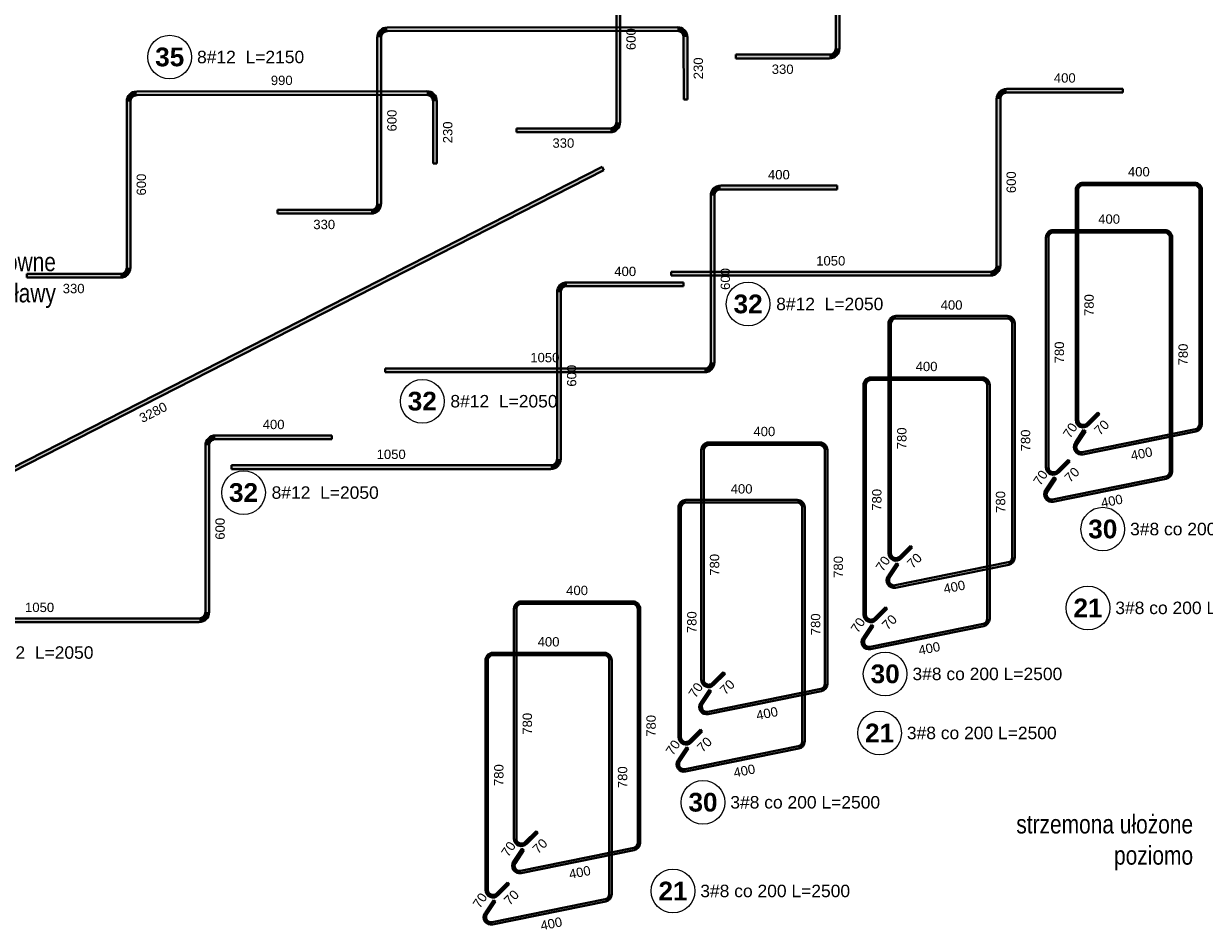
# Model space of a CAD drawing. Extents: x 40861 to 114399, y -71497 to -5875.
# Tile 27 of 45: x 91667 to 95451, y -32072 to -29172. Entities that reach past the tile are written whole.
import ezdxf

# ---------------------------------------------------------------- set-up
doc = ezdxf.new("R2010")
doc.units = 0
doc.header["$LTSCALE"] = 10
doc.header["$MEASUREMENT"] = 0
doc.layers.add('P-Opis fundamenty', color=193, linetype='Continuous', lineweight=9)
doc.layers.add('RCAD_pręt wyrzucony', color=130, linetype='Continuous')
doc.styles.add('_Fd Opis', font='arial.ttf', dxfattribs={"width": 0.8})
doc.styles.add('style1', font='arial.ttf')
doc.styles.add('style3', font='arialbd.ttf')

msp = doc.modelspace()

# ---------------------------------------------------------------- hatches: boundary and pattern name
at = {"layer": 'RCAD_pręt wyrzucony', "lineweight": 40}
for points in [[(94269.49538, -28719.23507), (94281.49538, -28719.23507), (94281.49538, -29251.71367), (94269.49538, -29251.71367)], [(93566.74802, -28955.8729), (93578.74802, -28955.8729), (93578.74802, -29488.35149), (93566.74802, -29488.35149)], [(93762.18965, -29183.78702), (93762.202, -29195.78701), (92832.46421, -29196.74447), (92832.45186, -29184.74448)], [(92800.48481, -29216.74446), (92812.48481, -29216.74446), (92812.48481, -29749.22306), (92800.48481, -29749.22306)], [(93794.42855, -29415.75394), (93782.42855, -29415.7663), (93782.22259, -29215.7664), (93794.22258, -29215.75404)], [(94249.49538, -29271.71367), (94249.49538, -29283.71367), (93949.49538, -29283.71367), (93949.49538, -29271.71367)], [(92959.27599, -29388.97556), (92959.28835, -29400.97555), (92029.55056, -29401.93301), (92029.5382, -29389.93302)], [(94816.98752, -29393.61029), (94816.98752, -29381.61029), (95189.81919, -29381.61029), (95189.81919, -29393.61029)], [(91997.57116, -29421.933), (92009.57116, -29421.933), (92009.57116, -29954.4116), (91997.57116, -29954.4116)], [(92991.5149, -29620.94248), (92979.5149, -29620.95484), (92979.30894, -29420.95494), (92991.30893, -29420.94258)], [(94796.98752, -29947.68557), (94784.98752, -29947.68557), (94784.98752, -29413.61029), (94796.98752, -29413.61029)], [(93546.74802, -29508.35149), (93546.74802, -29520.35149), (93246.74802, -29520.35149), (93246.74802, -29508.35149)], [(93521.10661, -29631.73504), (93526.55778, -29642.42545), (90606.4109, -31131.44464), (90600.95973, -31120.75424)], [(93900.87912, -29703.61029), (93900.87912, -29691.61029), (94273.71079, -29691.61029), (94273.71079, -29703.61029)], [(95062.43617, -29690.25926), (95062.43617, -29682.25926), (95418.97948, -29682.25926), (95418.97948, -29690.25926)], [(93880.87912, -30257.68557), (93868.87912, -30257.68557), (93868.87912, -29723.61029), (93880.87912, -29723.61029)], [(95046.43617, -30442.43481), (95038.43617, -30442.43481), (95038.43617, -29706.25926), (95046.43617, -29706.25926)], [(95434.97948, -29706.25926), (95442.97948, -29706.25926), (95442.97948, -30455.93027), (95434.97948, -30455.93027)], [(92780.48481, -29769.22306), (92780.48481, -29781.22306), (92480.48481, -29781.22306), (92480.48481, -29769.22306)], [(94967.21825, -29841.85275), (94967.21825, -29833.85275), (95323.76156, -29833.85275), (95323.76156, -29841.85275)], [(94951.21825, -30594.02829), (94943.21825, -30594.02829), (94943.21825, -29857.85275), (94951.21825, -29857.85275)], [(95339.76156, -29857.85275), (95347.76156, -29857.85275), (95347.76156, -30607.52376), (95339.76156, -30607.52376)], [(91977.57116, -29974.4116), (91977.57116, -29986.4116), (91677.57116, -29986.4116), (91677.57116, -29974.4116)], [(93408.49646, -30013.61029), (93408.49646, -30001.61029), (93781.32813, -30001.61029), (93781.32813, -30013.61029)], [(93742.07947, -29979.68557), (93742.07947, -29967.68557), (94764.98752, -29967.68557), (94764.98752, -29979.68557)], [(93388.49646, -30567.68557), (93376.49646, -30567.68557), (93376.49646, -30033.61029), (93388.49646, -30033.61029)], [(94462.43617, -30117.21078), (94462.43617, -30109.21078), (94818.97948, -30109.21078), (94818.97948, -30117.21078)], [(94446.43617, -30869.38633), (94438.43617, -30869.38633), (94438.43617, -30133.21078), (94446.43617, -30133.21078)], [(94834.97948, -30133.21078), (94842.97948, -30133.21078), (94842.97948, -30882.88179), (94834.97948, -30882.88179)], [(92825.97107, -30289.68557), (92825.97107, -30277.68557), (93848.87912, -30277.68557), (93848.87912, -30289.68557)], [(94366.27454, -31066.3913), (94358.27454, -31066.3913), (94358.27454, -30330.21575), (94366.27454, -30330.21575)], [(94382.27454, -30314.21575), (94382.27454, -30306.21575), (94738.81785, -30306.21575), (94738.81785, -30314.21575)], [(94754.81785, -30330.21575), (94762.81785, -30330.21575), (94762.81785, -31079.88677), (94754.81785, -31079.88677)], [(95109.10522, -30418.39318), (95114.76208, -30424.05003), (95079.40674, -30459.40537), (95073.74988, -30453.74851)], [(92281.89908, -30504.04403), (92281.89908, -30492.04403), (92654.73075, -30492.04403), (92654.73075, -30504.04403)], [(95042.98097, -30520.60513), (95036.31303, -30516.18488), (95063.9396, -30474.51027), (95070.60754, -30478.93052)], [(95422.15819, -30471.61134), (95423.74755, -30479.45187), (95061.08491, -30552.96723), (95059.49555, -30545.1267)], [(92261.89908, -31058.11931), (92249.89908, -31058.11931), (92249.89908, -30524.04403), (92261.89908, -30524.04403)], [(93862.43617, -30522.50473), (93862.43617, -30514.50473), (94218.97948, -30514.50473), (94218.97948, -30522.50473)], [(93846.43617, -31274.68028), (93838.43617, -31274.68028), (93838.43617, -30538.50473), (93846.43617, -30538.50473)], [(94234.97948, -30538.50473), (94242.97948, -30538.50473), (94242.97948, -31288.17575), (94234.97948, -31288.17575)], [(95013.8873, -30569.98666), (95019.54416, -30575.64352), (94984.18882, -30610.99886), (94978.53196, -30605.342)], [(92333.58841, -30599.68557), (92333.58841, -30587.68557), (93356.49646, -30587.68557), (93356.49646, -30599.68557)], [(94947.76305, -30672.19862), (94941.09511, -30667.77837), (94968.72168, -30626.10376), (94975.38962, -30630.52401)], [(95326.94027, -30623.20483), (95328.52962, -30631.04536), (94965.86699, -30704.56072), (94964.27763, -30696.72018)], [(93789.60206, -30706.38838), (93789.60206, -30698.38838), (94146.14537, -30698.38838), (94146.14537, -30706.38838)], [(93773.60206, -31458.56393), (93765.60206, -31458.56393), (93765.60206, -30722.38838), (93773.60206, -30722.38838)], [(94162.14537, -30722.38838), (94170.14537, -30722.38838), (94170.14537, -31472.05939), (94162.14537, -31472.05939)], [(94509.10522, -30845.3447), (94514.76208, -30851.00155), (94479.40674, -30886.35689), (94473.74988, -30880.70004)], [(94442.98097, -30947.55665), (94436.31303, -30943.1364), (94463.9396, -30901.46179), (94470.60754, -30905.88204)], [(94822.15819, -30898.56286), (94823.74755, -30906.40339), (94461.08491, -30979.91875), (94459.49555, -30972.07822)], [(93262.43617, -31031.77395), (93262.43617, -31023.77395), (93618.97948, -31023.77395), (93618.97948, -31031.77395)], [(93246.43617, -31783.9495), (93238.43617, -31783.9495), (93238.43617, -31047.77395), (93246.43617, -31047.77395)], [(93634.97948, -31047.77395), (93642.97948, -31047.77395), (93642.97948, -31797.44496), (93634.97948, -31797.44496)], [(94428.94359, -31042.34967), (94434.60044, -31048.00652), (94399.24511, -31083.36186), (94393.58825, -31077.70501)], [(91206.99103, -31090.11931), (91206.99103, -31078.11931), (92229.89908, -31078.11931), (92229.89908, -31090.11931)], [(94362.81934, -31144.56162), (94356.1514, -31140.14137), (94383.77797, -31098.46676), (94390.4459, -31102.88701)], [(94741.99656, -31095.56783), (94743.58591, -31103.40836), (94380.92328, -31176.92372), (94379.33392, -31169.08319)], [(93155.08757, -31948.56995), (93147.08757, -31948.56995), (93147.08757, -31212.3944), (93155.08757, -31212.3944)], [(93171.08757, -31196.3944), (93171.08757, -31188.3944), (93527.63088, -31188.3944), (93527.63088, -31196.3944)], [(93543.63088, -31212.3944), (93551.63088, -31212.3944), (93551.63088, -31962.06542), (93543.63088, -31962.06542)], [(93909.10522, -31250.63865), (93914.76208, -31256.2955), (93879.40674, -31291.65084), (93873.74988, -31285.99399)], [(93842.98097, -31352.8506), (93836.31303, -31348.43035), (93863.9396, -31306.75575), (93870.60754, -31311.176)], [(94222.15819, -31303.85681), (94223.74755, -31311.69735), (93861.08491, -31385.2127), (93859.49555, -31377.37217)], [(93836.27111, -31434.5223), (93841.92796, -31440.17915), (93806.57262, -31475.53449), (93800.91577, -31469.87763)], [(93770.14686, -31536.73425), (93763.47892, -31532.314), (93791.10548, -31490.63939), (93797.77342, -31495.05964)], [(94149.32408, -31487.74046), (94150.91343, -31495.58099), (93788.25079, -31569.09635), (93786.66144, -31561.25581)], [(93309.10522, -31759.90787), (93314.76208, -31765.56472), (93279.40674, -31800.92006), (93273.74988, -31795.2632)], [(93242.98097, -31862.11982), (93236.31303, -31857.69957), (93263.9396, -31816.02496), (93270.60754, -31820.44521)], [(93622.15819, -31813.12603), (93623.74755, -31820.96656), (93261.08491, -31894.48192), (93259.49555, -31886.64139)], [(93217.75662, -31924.52832), (93223.41347, -31930.18517), (93188.05813, -31965.54051), (93182.40128, -31959.88366)], [(93151.63237, -32026.74027), (93144.96443, -32022.32002), (93172.59099, -31980.64541), (93179.25893, -31985.06566)], [(93530.80958, -31977.74648), (93532.39894, -31985.58701), (93169.7363, -32059.10237), (93168.14695, -32051.26184)]]:
    msp.add_hatch(color=4, dxfattribs=at).paths.add_polyline_path(points, flags=0)
h = msp.add_hatch(color=4, dxfattribs=at)
edge = h.paths.add_edge_path(flags=0)
edge.add_line((92832.45186, -29184.74448), (92832.46421, -29196.74447))
edge.add_arc((92832.48481, -29216.74446), 20, -269.94099559, -180)
edge.add_line((92812.48481, -29216.74446), (92800.48481, -29216.74446))
edge.add_arc((92832.48481, -29216.74446), 32, 90.05900441, 180, ccw=False)
h = msp.add_hatch(color=4, dxfattribs=at)
edge = h.paths.add_edge_path(flags=0)
edge.add_line((93794.22258, -29215.75404), (93782.22259, -29215.7664))
edge.add_arc((93762.2226, -29215.787), 20, 0.05900441, 90.05900441)
edge.add_line((93762.202, -29195.78701), (93762.18965, -29183.78702))
edge.add_arc((93762.2226, -29215.787), 32, 360.05900441, 450.05900441, ccw=False)
h = msp.add_hatch(color=4, dxfattribs=at)
edge = h.paths.add_edge_path(flags=0)
edge.add_line((94249.49538, -29283.71367), (94249.49538, -29271.71367))
edge.add_arc((94249.49538, -29251.71367), 20, -90, 0)
edge.add_line((94269.49538, -29251.71367), (94281.49538, -29251.71367))
edge.add_arc((94249.49538, -29251.71367), 32, 270, 360, ccw=False)
h = msp.add_hatch(color=4, dxfattribs=at)
edge = h.paths.add_edge_path(flags=0)
edge.add_line((92029.5382, -29389.93302), (92029.55056, -29401.93301))
edge.add_arc((92029.57116, -29421.933), 20, -269.94099559, -180)
edge.add_line((92009.57116, -29421.933), (91997.57116, -29421.933))
edge.add_arc((92029.57116, -29421.933), 32, 90.05900441, 180, ccw=False)
h = msp.add_hatch(color=4, dxfattribs=at)
edge = h.paths.add_edge_path(flags=0)
edge.add_line((92991.30893, -29420.94258), (92979.30894, -29420.95494))
edge.add_arc((92959.30895, -29420.97554), 20, 0.05900441, 90.05900441)
edge.add_line((92959.28835, -29400.97555), (92959.27599, -29388.97556))
edge.add_arc((92959.30895, -29420.97554), 32, 360.05900441, 450.05900441, ccw=False)
h = msp.add_hatch(color=4, dxfattribs=at)
edge = h.paths.add_edge_path(flags=0)
edge.add_line((94816.98752, -29381.61029), (94816.98752, -29393.61029))
edge.add_arc((94816.98752, -29413.61029), 20, 89.99999995, 180)
edge.add_line((94796.98752, -29413.61029), (94784.98752, -29413.61029))
edge.add_arc((94816.98752, -29413.61029), 32, 449.99999995, 540, ccw=False)
h = msp.add_hatch(color=4, dxfattribs=at)
edge = h.paths.add_edge_path(flags=0)
edge.add_line((93546.74802, -29520.35149), (93546.74802, -29508.35149))
edge.add_arc((93546.74802, -29488.35149), 20, -90, 0)
edge.add_line((93566.74802, -29488.35149), (93578.74802, -29488.35149))
edge.add_arc((93546.74802, -29488.35149), 32, 270, 360, ccw=False)
h = msp.add_hatch(color=4, dxfattribs=at)
edge = h.paths.add_edge_path(flags=0)
edge.add_line((93900.87912, -29691.61029), (93900.87912, -29703.61029))
edge.add_arc((93900.87912, -29723.61029), 20, 89.99999995, 180)
edge.add_line((93880.87912, -29723.61029), (93868.87912, -29723.61029))
edge.add_arc((93900.87912, -29723.61029), 32, 449.99999995, 540, ccw=False)
h = msp.add_hatch(color=4, dxfattribs=at)
edge = h.paths.add_edge_path(flags=0)
edge.add_line((95062.43617, -29682.25926), (95062.43617, -29690.25926))
edge.add_arc((95062.43617, -29706.25926), 16, 90, 180)
edge.add_line((95046.43617, -29706.25926), (95038.43617, -29706.25926))
edge.add_arc((95062.43617, -29706.25926), 24, 450, 540, ccw=False)
h = msp.add_hatch(color=4, dxfattribs=at)
edge = h.paths.add_edge_path(flags=0)
edge.add_line((95442.97948, -29706.25926), (95434.97948, -29706.25926))
edge.add_arc((95418.97948, -29706.25926), 16, 0, 90)
edge.add_line((95418.97948, -29690.25926), (95418.97948, -29682.25926))
edge.add_arc((95418.97948, -29706.25926), 24, 360, 450, ccw=False)
h = msp.add_hatch(color=4, dxfattribs=at)
edge = h.paths.add_edge_path(flags=0)
edge.add_line((92780.48481, -29781.22306), (92780.48481, -29769.22306))
edge.add_arc((92780.48481, -29749.22306), 20, -90, 0)
edge.add_line((92800.48481, -29749.22306), (92812.48481, -29749.22306))
edge.add_arc((92780.48481, -29749.22306), 32, 270, 360, ccw=False)
h = msp.add_hatch(color=4, dxfattribs=at)
edge = h.paths.add_edge_path(flags=0)
edge.add_line((94967.21825, -29833.85275), (94967.21825, -29841.85275))
edge.add_arc((94967.21825, -29857.85275), 16, 90, 180)
edge.add_line((94951.21825, -29857.85275), (94943.21825, -29857.85275))
edge.add_arc((94967.21825, -29857.85275), 24, 450, 540, ccw=False)
h = msp.add_hatch(color=4, dxfattribs=at)
edge = h.paths.add_edge_path(flags=0)
edge.add_line((95347.76156, -29857.85275), (95339.76156, -29857.85275))
edge.add_arc((95323.76156, -29857.85275), 16, 0, 90)
edge.add_line((95323.76156, -29841.85275), (95323.76156, -29833.85275))
edge.add_arc((95323.76156, -29857.85275), 24, 360, 450, ccw=False)
h = msp.add_hatch(color=4, dxfattribs=at)
edge = h.paths.add_edge_path(flags=0)
edge.add_line((91977.57116, -29986.4116), (91977.57116, -29974.4116))
edge.add_arc((91977.57116, -29954.4116), 20, -90, 0)
edge.add_line((91997.57116, -29954.4116), (92009.57116, -29954.4116))
edge.add_arc((91977.57116, -29954.4116), 32, 270, 360, ccw=False)
h = msp.add_hatch(color=4, dxfattribs=at)
edge = h.paths.add_edge_path(flags=0)
edge.add_line((94764.98752, -29979.68557), (94764.98752, -29967.68557))
edge.add_arc((94764.98752, -29947.68557), 20, -90, 0)
edge.add_line((94784.98752, -29947.68557), (94796.98752, -29947.68557))
edge.add_arc((94764.98752, -29947.68557), 32, 270, 360, ccw=False)
h = msp.add_hatch(color=4, dxfattribs=at)
edge = h.paths.add_edge_path(flags=0)
edge.add_line((93408.49646, -30001.61029), (93408.49646, -30013.61029))
edge.add_arc((93408.49646, -30033.61029), 20, 89.99999995, 180)
edge.add_line((93388.49646, -30033.61029), (93376.49646, -30033.61029))
edge.add_arc((93408.49646, -30033.61029), 32, 449.99999995, 540, ccw=False)
h = msp.add_hatch(color=4, dxfattribs=at)
edge = h.paths.add_edge_path(flags=0)
edge.add_line((94462.43617, -30109.21078), (94462.43617, -30117.21078))
edge.add_arc((94462.43617, -30133.21078), 16, 90, 180)
edge.add_line((94446.43617, -30133.21078), (94438.43617, -30133.21078))
edge.add_arc((94462.43617, -30133.21078), 24, 450, 540, ccw=False)
h = msp.add_hatch(color=4, dxfattribs=at)
edge = h.paths.add_edge_path(flags=0)
edge.add_line((94842.97948, -30133.21078), (94834.97948, -30133.21078))
edge.add_arc((94818.97948, -30133.21078), 16, 0, 90)
edge.add_line((94818.97948, -30117.21078), (94818.97948, -30109.21078))
edge.add_arc((94818.97948, -30133.21078), 24, 360, 450, ccw=False)
h = msp.add_hatch(color=4, dxfattribs=at)
edge = h.paths.add_edge_path(flags=0)
edge.add_line((93848.87912, -30289.68557), (93848.87912, -30277.68557))
edge.add_arc((93848.87912, -30257.68557), 20, -90, 0)
edge.add_line((93868.87912, -30257.68557), (93880.87912, -30257.68557))
edge.add_arc((93848.87912, -30257.68557), 32, 270, 360, ccw=False)
h = msp.add_hatch(color=4, dxfattribs=at)
edge = h.paths.add_edge_path(flags=0)
edge.add_line((94382.27454, -30306.21575), (94382.27454, -30314.21575))
edge.add_arc((94382.27454, -30330.21575), 16, 90, 180)
edge.add_line((94366.27454, -30330.21575), (94358.27454, -30330.21575))
edge.add_arc((94382.27454, -30330.21575), 24, 450, 540, ccw=False)
h = msp.add_hatch(color=4, dxfattribs=at)
edge = h.paths.add_edge_path(flags=0)
edge.add_line((94762.81785, -30330.21575), (94754.81785, -30330.21575))
edge.add_arc((94738.81785, -30330.21575), 16, 0, 90)
edge.add_line((94738.81785, -30314.21575), (94738.81785, -30306.21575))
edge.add_arc((94738.81785, -30330.21575), 24, 360, 450, ccw=False)
h = msp.add_hatch(color=4, dxfattribs=at)
edge = h.paths.add_edge_path(flags=0)
edge.add_line((95038.43617, -30442.43481), (95046.43617, -30442.43481))
edge.add_arc((95062.43617, -30442.43481), 16, -180, -45)
edge.add_line((95073.74988, -30453.74851), (95079.40674, -30459.40537))
edge.add_arc((95062.43617, -30442.43481), 24, 180, 315, ccw=False)
h = msp.add_hatch(color=4, dxfattribs=at)
edge = h.paths.add_edge_path(flags=0)
edge.add_line((95423.74755, -30479.45187), (95422.15819, -30471.61134))
edge.add_arc((95418.97948, -30455.93027), 16, -78.5408441, 0)
edge.add_line((95434.97948, -30455.93027), (95442.97948, -30455.93027))
edge.add_arc((95418.97948, -30455.93027), 24, 281.4591559, 360, ccw=False)
h = msp.add_hatch(color=4, dxfattribs=at)
edge = h.paths.add_edge_path(flags=0)
edge.add_line((92281.89908, -30492.04403), (92281.89908, -30504.04403))
edge.add_arc((92281.89908, -30524.04403), 20, 89.99999995, 180)
edge.add_line((92261.89908, -30524.04403), (92249.89908, -30524.04403))
edge.add_arc((92281.89908, -30524.04403), 32, 449.99999995, 540, ccw=False)
h = msp.add_hatch(color=4, dxfattribs=at)
edge = h.paths.add_edge_path(flags=0)
edge.add_line((93862.43617, -30514.50473), (93862.43617, -30522.50473))
edge.add_arc((93862.43617, -30538.50473), 16, 90, 180)
edge.add_line((93846.43617, -30538.50473), (93838.43617, -30538.50473))
edge.add_arc((93862.43617, -30538.50473), 24, 450, 540, ccw=False)
h = msp.add_hatch(color=4, dxfattribs=at)
edge = h.paths.add_edge_path(flags=0)
edge.add_line((94242.97948, -30538.50473), (94234.97948, -30538.50473))
edge.add_arc((94218.97948, -30538.50473), 16, 0, 90)
edge.add_line((94218.97948, -30522.50473), (94218.97948, -30514.50473))
edge.add_arc((94218.97948, -30538.50473), 24, 360, 450, ccw=False)
h = msp.add_hatch(color=4, dxfattribs=at)
edge = h.paths.add_edge_path(flags=0)
edge.add_line((95036.31303, -30516.18488), (95042.98097, -30520.60513))
edge.add_arc((95056.31685, -30529.44563), 16, -213.5408441, -78.5408441)
edge.add_line((95059.49555, -30545.1267), (95061.08491, -30552.96723))
edge.add_arc((95056.31685, -30529.44563), 24, 146.4591559, 281.4591559, ccw=False)
h = msp.add_hatch(color=4, dxfattribs=at)
edge = h.paths.add_edge_path(flags=0)
edge.add_line((93356.49646, -30599.68557), (93356.49646, -30587.68557))
edge.add_arc((93356.49646, -30567.68557), 20, -90, 0)
edge.add_line((93376.49646, -30567.68557), (93388.49646, -30567.68557))
edge.add_arc((93356.49646, -30567.68557), 32, 270, 360, ccw=False)
h = msp.add_hatch(color=4, dxfattribs=at)
edge = h.paths.add_edge_path(flags=0)
edge.add_line((94943.21825, -30594.02829), (94951.21825, -30594.02829))
edge.add_arc((94967.21825, -30594.02829), 16, -180, -45)
edge.add_line((94978.53196, -30605.342), (94984.18882, -30610.99886))
edge.add_arc((94967.21825, -30594.02829), 24, 180, 315, ccw=False)
h = msp.add_hatch(color=4, dxfattribs=at)
edge = h.paths.add_edge_path(flags=0)
edge.add_line((95328.52962, -30631.04536), (95326.94027, -30623.20483))
edge.add_arc((95323.76156, -30607.52376), 16, -78.5408441, 0)
edge.add_line((95339.76156, -30607.52376), (95347.76156, -30607.52376))
edge.add_arc((95323.76156, -30607.52376), 24, 281.4591559, 360, ccw=False)
h = msp.add_hatch(color=4, dxfattribs=at)
edge = h.paths.add_edge_path(flags=0)
edge.add_line((94941.09511, -30667.77837), (94947.76305, -30672.19862))
edge.add_arc((94961.09893, -30681.03912), 16, -213.5408441, -78.5408441)
edge.add_line((94964.27763, -30696.72018), (94965.86699, -30704.56072))
edge.add_arc((94961.09893, -30681.03912), 24, 146.4591559, 281.4591559, ccw=False)
h = msp.add_hatch(color=4, dxfattribs=at)
edge = h.paths.add_edge_path(flags=0)
edge.add_line((93789.60206, -30698.38838), (93789.60206, -30706.38838))
edge.add_arc((93789.60206, -30722.38838), 16, 90, 180)
edge.add_line((93773.60206, -30722.38838), (93765.60206, -30722.38838))
edge.add_arc((93789.60206, -30722.38838), 24, 450, 540, ccw=False)
h = msp.add_hatch(color=4, dxfattribs=at)
edge = h.paths.add_edge_path(flags=0)
edge.add_line((94170.14537, -30722.38838), (94162.14537, -30722.38838))
edge.add_arc((94146.14537, -30722.38838), 16, 0, 90)
edge.add_line((94146.14537, -30706.38838), (94146.14537, -30698.38838))
edge.add_arc((94146.14537, -30722.38838), 24, 360, 450, ccw=False)
h = msp.add_hatch(color=4, dxfattribs=at)
edge = h.paths.add_edge_path(flags=0)
edge.add_line((94438.43617, -30869.38633), (94446.43617, -30869.38633))
edge.add_arc((94462.43617, -30869.38633), 16, -180, -45)
edge.add_line((94473.74988, -30880.70004), (94479.40674, -30886.35689))
edge.add_arc((94462.43617, -30869.38633), 24, 180, 315, ccw=False)
h = msp.add_hatch(color=4, dxfattribs=at)
edge = h.paths.add_edge_path(flags=0)
edge.add_line((94823.74755, -30906.40339), (94822.15819, -30898.56286))
edge.add_arc((94818.97948, -30882.88179), 16, -78.5408441, 0)
edge.add_line((94834.97948, -30882.88179), (94842.97948, -30882.88179))
edge.add_arc((94818.97948, -30882.88179), 24, 281.4591559, 360, ccw=False)
h = msp.add_hatch(color=4, dxfattribs=at)
edge = h.paths.add_edge_path(flags=0)
edge.add_line((94436.31303, -30943.1364), (94442.98097, -30947.55665))
edge.add_arc((94456.31685, -30956.39715), 16, -213.5408441, -78.5408441)
edge.add_line((94459.49555, -30972.07822), (94461.08491, -30979.91875))
edge.add_arc((94456.31685, -30956.39715), 24, 146.4591559, 281.4591559, ccw=False)
h = msp.add_hatch(color=4, dxfattribs=at)
edge = h.paths.add_edge_path(flags=0)
edge.add_line((93262.43617, -31023.77395), (93262.43617, -31031.77395))
edge.add_arc((93262.43617, -31047.77395), 16, 90, 180)
edge.add_line((93246.43617, -31047.77395), (93238.43617, -31047.77395))
edge.add_arc((93262.43617, -31047.77395), 24, 450, 540, ccw=False)
h = msp.add_hatch(color=4, dxfattribs=at)
edge = h.paths.add_edge_path(flags=0)
edge.add_line((93642.97948, -31047.77395), (93634.97948, -31047.77395))
edge.add_arc((93618.97948, -31047.77395), 16, 0, 90)
edge.add_line((93618.97948, -31031.77395), (93618.97948, -31023.77395))
edge.add_arc((93618.97948, -31047.77395), 24, 360, 450, ccw=False)
h = msp.add_hatch(color=4, dxfattribs=at)
edge = h.paths.add_edge_path(flags=0)
edge.add_line((92229.89908, -31090.11931), (92229.89908, -31078.11931))
edge.add_arc((92229.89908, -31058.11931), 20, -90, 0)
edge.add_line((92249.89908, -31058.11931), (92261.89908, -31058.11931))
edge.add_arc((92229.89908, -31058.11931), 32, 270, 360, ccw=False)
h = msp.add_hatch(color=4, dxfattribs=at)
edge = h.paths.add_edge_path(flags=0)
edge.add_line((94358.27454, -31066.3913), (94366.27454, -31066.3913))
edge.add_arc((94382.27454, -31066.3913), 16, -180, -45)
edge.add_line((94393.58825, -31077.70501), (94399.24511, -31083.36186))
edge.add_arc((94382.27454, -31066.3913), 24, 180, 315, ccw=False)
h = msp.add_hatch(color=4, dxfattribs=at)
edge = h.paths.add_edge_path(flags=0)
edge.add_line((94743.58591, -31103.40836), (94741.99656, -31095.56783))
edge.add_arc((94738.81785, -31079.88677), 16, -78.5408441, 0)
edge.add_line((94754.81785, -31079.88677), (94762.81785, -31079.88677))
edge.add_arc((94738.81785, -31079.88677), 24, 281.4591559, 360, ccw=False)
h = msp.add_hatch(color=4, dxfattribs=at)
edge = h.paths.add_edge_path(flags=0)
edge.add_line((94356.1514, -31140.14137), (94362.81934, -31144.56162))
edge.add_arc((94376.15521, -31153.40212), 16, -213.5408441, -78.5408441)
edge.add_line((94379.33392, -31169.08319), (94380.92328, -31176.92372))
edge.add_arc((94376.15521, -31153.40212), 24, 146.4591559, 281.4591559, ccw=False)
h = msp.add_hatch(color=4, dxfattribs=at)
edge = h.paths.add_edge_path(flags=0)
edge.add_line((93171.08757, -31188.3944), (93171.08757, -31196.3944))
edge.add_arc((93171.08757, -31212.3944), 16, 90, 180)
edge.add_line((93155.08757, -31212.3944), (93147.08757, -31212.3944))
edge.add_arc((93171.08757, -31212.3944), 24, 450, 540, ccw=False)
h = msp.add_hatch(color=4, dxfattribs=at)
edge = h.paths.add_edge_path(flags=0)
edge.add_line((93551.63088, -31212.3944), (93543.63088, -31212.3944))
edge.add_arc((93527.63088, -31212.3944), 16, 0, 90)
edge.add_line((93527.63088, -31196.3944), (93527.63088, -31188.3944))
edge.add_arc((93527.63088, -31212.3944), 24, 360, 450, ccw=False)
h = msp.add_hatch(color=4, dxfattribs=at)
edge = h.paths.add_edge_path(flags=0)
edge.add_line((93838.43617, -31274.68028), (93846.43617, -31274.68028))
edge.add_arc((93862.43617, -31274.68028), 16, -180, -45)
edge.add_line((93873.74988, -31285.99399), (93879.40674, -31291.65084))
edge.add_arc((93862.43617, -31274.68028), 24, 180, 315, ccw=False)
h = msp.add_hatch(color=4, dxfattribs=at)
edge = h.paths.add_edge_path(flags=0)
edge.add_line((94223.74755, -31311.69735), (94222.15819, -31303.85681))
edge.add_arc((94218.97948, -31288.17575), 16, -78.5408441, 0)
edge.add_line((94234.97948, -31288.17575), (94242.97948, -31288.17575))
edge.add_arc((94218.97948, -31288.17575), 24, 281.4591559, 360, ccw=False)
h = msp.add_hatch(color=4, dxfattribs=at)
edge = h.paths.add_edge_path(flags=0)
edge.add_line((93836.31303, -31348.43035), (93842.98097, -31352.8506))
edge.add_arc((93856.31685, -31361.6911), 16, -213.5408441, -78.5408441)
edge.add_line((93859.49555, -31377.37217), (93861.08491, -31385.2127))
edge.add_arc((93856.31685, -31361.6911), 24, 146.4591559, 281.4591559, ccw=False)
h = msp.add_hatch(color=4, dxfattribs=at)
edge = h.paths.add_edge_path(flags=0)
edge.add_line((93765.60206, -31458.56393), (93773.60206, -31458.56393))
edge.add_arc((93789.60206, -31458.56393), 16, -180, -45)
edge.add_line((93800.91577, -31469.87763), (93806.57262, -31475.53449))
edge.add_arc((93789.60206, -31458.56393), 24, 180, 315, ccw=False)
h = msp.add_hatch(color=4, dxfattribs=at)
edge = h.paths.add_edge_path(flags=0)
edge.add_line((94150.91343, -31495.58099), (94149.32408, -31487.74046))
edge.add_arc((94146.14537, -31472.05939), 16, -78.5408441, 0)
edge.add_line((94162.14537, -31472.05939), (94170.14537, -31472.05939))
edge.add_arc((94146.14537, -31472.05939), 24, 281.4591559, 360, ccw=False)
h = msp.add_hatch(color=4, dxfattribs=at)
edge = h.paths.add_edge_path(flags=0)
edge.add_line((93763.47892, -31532.314), (93770.14686, -31536.73425))
edge.add_arc((93783.48273, -31545.57475), 16, -213.5408441, -78.5408441)
edge.add_line((93786.66144, -31561.25581), (93788.25079, -31569.09635))
edge.add_arc((93783.48273, -31545.57475), 24, 146.4591559, 281.4591559, ccw=False)
h = msp.add_hatch(color=4, dxfattribs=at)
edge = h.paths.add_edge_path(flags=0)
edge.add_line((93238.43617, -31783.9495), (93246.43617, -31783.9495))
edge.add_arc((93262.43617, -31783.9495), 16, -180, -45)
edge.add_line((93273.74988, -31795.2632), (93279.40674, -31800.92006))
edge.add_arc((93262.43617, -31783.9495), 24, 180, 315, ccw=False)
h = msp.add_hatch(color=4, dxfattribs=at)
edge = h.paths.add_edge_path(flags=0)
edge.add_line((93623.74755, -31820.96656), (93622.15819, -31813.12603))
edge.add_arc((93618.97948, -31797.44496), 16, -78.5408441, 0)
edge.add_line((93634.97948, -31797.44496), (93642.97948, -31797.44496))
edge.add_arc((93618.97948, -31797.44496), 24, 281.4591559, 360, ccw=False)
h = msp.add_hatch(color=4, dxfattribs=at)
edge = h.paths.add_edge_path(flags=0)
edge.add_line((93236.31303, -31857.69957), (93242.98097, -31862.11982))
edge.add_arc((93256.31685, -31870.96032), 16, -213.5408441, -78.5408441)
edge.add_line((93259.49555, -31886.64139), (93261.08491, -31894.48192))
edge.add_arc((93256.31685, -31870.96032), 24, 146.4591559, 281.4591559, ccw=False)
h = msp.add_hatch(color=4, dxfattribs=at)
edge = h.paths.add_edge_path(flags=0)
edge.add_line((93147.08757, -31948.56995), (93155.08757, -31948.56995))
edge.add_arc((93171.08757, -31948.56995), 16, -180, -45)
edge.add_line((93182.40128, -31959.88366), (93188.05813, -31965.54051))
edge.add_arc((93171.08757, -31948.56995), 24, 180, 315, ccw=False)
h = msp.add_hatch(color=4, dxfattribs=at)
edge = h.paths.add_edge_path(flags=0)
edge.add_line((93532.39894, -31985.58701), (93530.80958, -31977.74648))
edge.add_arc((93527.63088, -31962.06542), 16, -78.5408441, 0)
edge.add_line((93543.63088, -31962.06542), (93551.63088, -31962.06542))
edge.add_arc((93527.63088, -31962.06542), 24, 281.4591559, 360, ccw=False)
h = msp.add_hatch(color=4, dxfattribs=at)
edge = h.paths.add_edge_path(flags=0)
edge.add_line((93144.96443, -32022.32002), (93151.63237, -32026.74027))
edge.add_arc((93164.96824, -32035.58077), 16, -213.5408441, -78.5408441)
edge.add_line((93168.14695, -32051.26184), (93169.7363, -32059.10237))
edge.add_arc((93164.96824, -32035.58077), 24, 146.4591559, 281.4591559, ccw=False)

# ---------------------------------------------------------------- linework, layer by layer
at = {"layer": 'RCAD_pręt wyrzucony', "color": 4, "lineweight": 40}
for p, q in [((94269.49538, -28719.23507), (94269.49538, -29251.71367)), ((94281.49538, -28719.23507), (94281.49538, -29251.71367)), ((93566.74802, -28955.8729), (93566.74802, -29488.35149)), ((93578.74802, -28955.8729), (93578.74802, -29488.35149)), ((93762.18965, -29183.78702), (92832.45186, -29184.74448)), ((93762.202, -29195.78701), (92832.46421, -29196.74447)), ((92800.48481, -29216.74446), (92800.48481, -29749.22306)), ((92812.48481, -29216.74446), (92812.48481, -29749.22306)), ((93782.42855, -29415.7663), (93782.22259, -29215.7664)), ((93794.42855, -29415.75394), (93794.22258, -29215.75404)), ((94249.49538, -29271.71367), (93949.49538, -29271.71367)), ((93949.49538, -29283.71367), (93949.49538, -29271.71367)), ((94249.49538, -29283.71367), (93949.49538, -29283.71367)), ((92959.27599, -29388.97556), (92029.5382, -29389.93302)), ((94816.98752, -29381.61029), (95189.81919, -29381.61029)), ((94816.98752, -29393.61029), (95189.81919, -29393.61029)), ((95189.81919, -29381.61029), (95189.81919, -29393.61029)), ((91997.57116, -29421.933), (91997.57116, -29954.4116)), ((92009.57116, -29421.933), (92009.57116, -29954.4116)), ((92959.28835, -29400.97555), (92029.55056, -29401.93301)), ((92979.5149, -29620.95484), (92979.30894, -29420.95494)), ((92991.5149, -29620.94248), (92991.30893, -29420.94258)), ((93782.42855, -29415.7663), (93794.42855, -29415.75394)), ((94784.98752, -29947.68557), (94784.98752, -29413.61029)), ((94796.98752, -29947.68557), (94796.98752, -29413.61029)), ((93546.74802, -29508.35149), (93246.74802, -29508.35149)), ((93246.74802, -29520.35149), (93246.74802, -29508.35149)), ((93546.74802, -29520.35149), (93246.74802, -29520.35149)), ((92979.5149, -29620.95484), (92991.5149, -29620.94248)), ((93521.10661, -29631.73504), (90600.95973, -31120.75424)), ((93526.55778, -29642.42545), (90606.4109, -31131.44464)), ((93526.55778, -29642.42545), (93521.10661, -29631.73504)), ((93900.87912, -29691.61029), (94273.71079, -29691.61029)), ((94273.71079, -29691.61029), (94273.71079, -29703.61029)), ((95062.43617, -29682.25926), (95418.97948, -29682.25926)), ((95062.43617, -29690.25926), (95418.97948, -29690.25926)), ((93868.87912, -30257.68557), (93868.87912, -29723.61029)), ((93880.87912, -30257.68557), (93880.87912, -29723.61029)), ((93900.87912, -29703.61029), (94273.71079, -29703.61029)), ((95038.43617, -30442.43481), (95038.43617, -29706.25926)), ((95046.43617, -30442.43481), (95046.43617, -29706.25926)), ((95434.97948, -29706.25926), (95434.97948, -30455.93027)), ((95442.97948, -29706.25926), (95442.97948, -30455.93027)), ((92780.48481, -29769.22306), (92480.48481, -29769.22306)), ((92480.48481, -29781.22306), (92480.48481, -29769.22306)), ((92780.48481, -29781.22306), (92480.48481, -29781.22306)), ((94967.21825, -29833.85275), (95323.76156, -29833.85275)), ((94967.21825, -29841.85275), (95323.76156, -29841.85275)), ((94943.21825, -30594.02829), (94943.21825, -29857.85275)), ((94951.21825, -30594.02829), (94951.21825, -29857.85275)), ((95339.76156, -29857.85275), (95339.76156, -30607.52376)), ((95347.76156, -29857.85275), (95347.76156, -30607.52376)), ((91977.57116, -29974.4116), (91677.57116, -29974.4116)), ((91677.57116, -29986.4116), (91677.57116, -29974.4116)), ((91977.57116, -29986.4116), (91677.57116, -29986.4116)), ((93408.49646, -30001.61029), (93781.32813, -30001.61029)), ((93742.07947, -29967.68557), (94764.98752, -29967.68557)), ((93742.07947, -29967.68557), (93742.07947, -29979.68557)), ((93742.07947, -29979.68557), (94764.98752, -29979.68557)), ((93781.32813, -30001.61029), (93781.32813, -30013.61029)), ((93376.49646, -30567.68557), (93376.49646, -30033.61029)), ((93388.49646, -30567.68557), (93388.49646, -30033.61029)), ((93408.49646, -30013.61029), (93781.32813, -30013.61029)), ((94462.43617, -30109.21078), (94818.97948, -30109.21078)), ((94438.43617, -30869.38633), (94438.43617, -30133.21078)), ((94446.43617, -30869.38633), (94446.43617, -30133.21078)), ((94462.43617, -30117.21078), (94818.97948, -30117.21078)), ((94834.97948, -30133.21078), (94834.97948, -30882.88179)), ((94842.97948, -30133.21078), (94842.97948, -30882.88179)), ((92825.97107, -30277.68557), (93848.87912, -30277.68557)), ((92825.97107, -30277.68557), (92825.97107, -30289.68557)), ((92825.97107, -30289.68557), (93848.87912, -30289.68557)), ((94358.27454, -31066.3913), (94358.27454, -30330.21575)), ((94366.27454, -31066.3913), (94366.27454, -30330.21575)), ((94382.27454, -30306.21575), (94738.81785, -30306.21575)), ((94382.27454, -30314.21575), (94738.81785, -30314.21575)), ((94754.81785, -30330.21575), (94754.81785, -31079.88677)), ((94762.81785, -30330.21575), (94762.81785, -31079.88677)), ((95109.10522, -30418.39318), (95073.74988, -30453.74851)), ((95114.76208, -30424.05003), (95109.10522, -30418.39318)), ((95114.76208, -30424.05003), (95079.40674, -30459.40537)), ((92281.89908, -30492.04403), (92654.73075, -30492.04403)), ((92654.73075, -30492.04403), (92654.73075, -30504.04403)), ((95036.31303, -30516.18488), (95063.9396, -30474.51027)), ((95042.98097, -30520.60513), (95070.60754, -30478.93052)), ((95422.15819, -30471.61134), (95059.49555, -30545.1267)), ((95423.74755, -30479.45187), (95061.08491, -30552.96723)), ((95063.9396, -30474.51027), (95070.60754, -30478.93052)), ((92249.89908, -31058.11931), (92249.89908, -30524.04403)), ((92261.89908, -31058.11931), (92261.89908, -30524.04403)), ((92281.89908, -30504.04403), (92654.73075, -30504.04403)), ((93862.43617, -30514.50473), (94218.97948, -30514.50473)), ((93862.43617, -30522.50473), (94218.97948, -30522.50473)), ((93838.43617, -31274.68028), (93838.43617, -30538.50473)), ((93846.43617, -31274.68028), (93846.43617, -30538.50473)), ((94234.97948, -30538.50473), (94234.97948, -31288.17575)), ((94242.97948, -30538.50473), (94242.97948, -31288.17575)), ((95013.8873, -30569.98666), (94978.53196, -30605.342)), ((95019.54416, -30575.64352), (95013.8873, -30569.98666)), ((92333.58841, -30587.68557), (93356.49646, -30587.68557)), ((92333.58841, -30587.68557), (92333.58841, -30599.68557)), ((92333.58841, -30599.68557), (93356.49646, -30599.68557)), ((95019.54416, -30575.64352), (94984.18882, -30610.99886)), ((94941.09511, -30667.77837), (94968.72168, -30626.10376)), ((94947.76305, -30672.19862), (94975.38962, -30630.52401)), ((95326.94027, -30623.20483), (94964.27763, -30696.72018)), ((95328.52962, -30631.04536), (94965.86699, -30704.56072)), ((94968.72168, -30626.10376), (94975.38962, -30630.52401)), ((93789.60206, -30698.38838), (94146.14537, -30698.38838)), ((93789.60206, -30706.38838), (94146.14537, -30706.38838)), ((93765.60206, -31458.56393), (93765.60206, -30722.38838)), ((93773.60206, -31458.56393), (93773.60206, -30722.38838)), ((94162.14537, -30722.38838), (94162.14537, -31472.05939)), ((94170.14537, -30722.38838), (94170.14537, -31472.05939)), ((94509.10522, -30845.3447), (94473.74988, -30880.70004)), ((94514.76208, -30851.00155), (94479.40674, -30886.35689)), ((94514.76208, -30851.00155), (94509.10522, -30845.3447)), ((94436.31303, -30943.1364), (94463.9396, -30901.46179)), ((94442.98097, -30947.55665), (94470.60754, -30905.88204)), ((94822.15819, -30898.56286), (94459.49555, -30972.07822)), ((94823.74755, -30906.40339), (94461.08491, -30979.91875)), ((94463.9396, -30901.46179), (94470.60754, -30905.88204)), ((93262.43617, -31023.77395), (93618.97948, -31023.77395)), ((93238.43617, -31783.9495), (93238.43617, -31047.77395)), ((93246.43617, -31783.9495), (93246.43617, -31047.77395)), ((93262.43617, -31031.77395), (93618.97948, -31031.77395)), ((93634.97948, -31047.77395), (93634.97948, -31797.44496)), ((93642.97948, -31047.77395), (93642.97948, -31797.44496)), ((94428.94359, -31042.34967), (94393.58825, -31077.70501)), ((94434.60044, -31048.00652), (94399.24511, -31083.36186)), ((94434.60044, -31048.00652), (94428.94359, -31042.34967)), ((91206.99103, -31078.11931), (92229.89908, -31078.11931)), ((91206.99103, -31090.11931), (92229.89908, -31090.11931)), ((94356.1514, -31140.14137), (94383.77797, -31098.46676)), ((94741.99656, -31095.56783), (94379.33392, -31169.08319)), ((94383.77797, -31098.46676), (94390.4459, -31102.88701)), ((94362.81934, -31144.56162), (94390.4459, -31102.88701)), ((94743.58591, -31103.40836), (94380.92328, -31176.92372)), ((93147.08757, -31948.56995), (93147.08757, -31212.3944)), ((93155.08757, -31948.56995), (93155.08757, -31212.3944)), ((93171.08757, -31188.3944), (93527.63088, -31188.3944)), ((93171.08757, -31196.3944), (93527.63088, -31196.3944)), ((93543.63088, -31212.3944), (93543.63088, -31962.06542)), ((93551.63088, -31212.3944), (93551.63088, -31962.06542)), ((93909.10522, -31250.63865), (93873.74988, -31285.99399)), ((93914.76208, -31256.2955), (93909.10522, -31250.63865)), ((93914.76208, -31256.2955), (93879.40674, -31291.65084)), ((93836.31303, -31348.43035), (93863.9396, -31306.75575)), ((93842.98097, -31352.8506), (93870.60754, -31311.176)), ((94222.15819, -31303.85681), (93859.49555, -31377.37217)), ((94223.74755, -31311.69735), (93861.08491, -31385.2127)), ((93863.9396, -31306.75575), (93870.60754, -31311.176)), ((93836.27111, -31434.5223), (93800.91577, -31469.87763)), ((93841.92796, -31440.17915), (93806.57262, -31475.53449)), ((93841.92796, -31440.17915), (93836.27111, -31434.5223)), ((93763.47892, -31532.314), (93791.10548, -31490.63939)), ((93770.14686, -31536.73425), (93797.77342, -31495.05964)), ((94149.32408, -31487.74046), (93786.66144, -31561.25581)), ((94150.91343, -31495.58099), (93788.25079, -31569.09635)), ((93791.10548, -31490.63939), (93797.77342, -31495.05964)), ((93309.10522, -31759.90787), (93273.74988, -31795.2632)), ((93314.76208, -31765.56472), (93279.40674, -31800.92006)), ((93314.76208, -31765.56472), (93309.10522, -31759.90787)), ((93236.31303, -31857.69957), (93263.9396, -31816.02496)), ((93622.15819, -31813.12603), (93259.49555, -31886.64139)), ((93263.9396, -31816.02496), (93270.60754, -31820.44521)), ((93242.98097, -31862.11982), (93270.60754, -31820.44521)), ((93623.74755, -31820.96656), (93261.08491, -31894.48192)), ((93217.75662, -31924.52832), (93182.40128, -31959.88366)), ((93223.41347, -31930.18517), (93188.05813, -31965.54051)), ((93223.41347, -31930.18517), (93217.75662, -31924.52832)), ((93144.96443, -32022.32002), (93172.59099, -31980.64541)), ((93151.63237, -32026.74027), (93179.25893, -31985.06566)), ((93530.80958, -31977.74648), (93168.14695, -32051.26184)), ((93532.39894, -31985.58701), (93169.7363, -32059.10237)), ((93172.59099, -31980.64541), (93179.25893, -31985.06566))]:
    msp.add_line(p, q, dxfattribs=at)
at = {"layer": 'RCAD_pręt wyrzucony', "color": 8, "lineweight": 0}
for centre in [(92135.43619, -29279.59797), (93988.74064, -30070.95038), (92944.76064, -30382.54644), (92371.89949, -30675.32452), (95125.21154, -30792.18486), (95077.79432, -31044.7508), (94427.86328, -31256.35409), (94409.93864, -31445.51651), (93844.16371, -31667.68863), (93747.9879, -31951.86562)]:
    msp.add_circle(centre, 70, dxfattribs=at)
at = {"layer": 'RCAD_pręt wyrzucony', "color": 4, "lineweight": 40}
for centre, radius, start, end in [((92832.48481, -29216.74446), 32, 90.05900441, 180), ((92832.48481, -29216.74446), 20, 90.05900441, 180), ((93762.2226, -29215.787), 32, 0.05900441, 90.05900441), ((93762.2226, -29215.787), 20, 0.05900441, 90.05900441), ((94249.49538, -29251.71367), 20, 270, 0), ((94249.49538, -29251.71367), 32, 270, 0), ((92029.57116, -29421.933), 32, 90.05900441, 180), ((92959.30895, -29420.97554), 32, 0.05900441, 90.05900441), ((94816.98752, -29413.61029), 32, 89.99999995, 180), ((94816.98752, -29413.61029), 20, 89.99999995, 180), ((92029.57116, -29421.933), 20, 90.05900441, 180), ((92959.30895, -29420.97554), 20, 0.05900441, 90.05900441), ((93546.74802, -29488.35149), 20, 270, 0), ((93546.74802, -29488.35149), 32, 270, 0), ((93900.87912, -29723.61029), 32, 89.99999995, 180), ((95062.43617, -29706.25926), 24, 90, 180), ((95062.43617, -29706.25926), 16, 90, 180), ((95418.97948, -29706.25926), 24, 0, 90), ((95418.97948, -29706.25926), 16, 0, 90), ((93900.87912, -29723.61029), 20, 89.99999995, 180), ((92780.48481, -29749.22306), 20, 270, 0), ((92780.48481, -29749.22306), 32, 270, 0), ((94967.21825, -29857.85275), 24, 90, 180), ((94967.21825, -29857.85275), 16, 90, 180), ((95323.76156, -29857.85275), 24, 0, 90), ((95323.76156, -29857.85275), 16, 0, 90), ((91977.57116, -29954.4116), 20, 270, 0), ((91977.57116, -29954.4116), 32, 270, 0), ((94764.98752, -29947.68557), 20, 270, 0), ((94764.98752, -29947.68557), 32, 270, 0), ((93408.49646, -30033.61029), 32, 89.99999995, 180), ((93408.49646, -30033.61029), 20, 89.99999995, 180), ((94462.43617, -30133.21078), 24, 90, 180), ((94818.97948, -30133.21078), 24, 0, 90), ((94462.43617, -30133.21078), 16, 90, 180), ((94818.97948, -30133.21078), 16, 0, 90), ((93848.87912, -30257.68557), 20, 270, 0), ((93848.87912, -30257.68557), 32, 270, 0), ((94382.27454, -30330.21575), 24, 90, 180), ((94382.27454, -30330.21575), 16, 90, 180), ((94738.81785, -30330.21575), 24, 0, 90), ((94738.81785, -30330.21575), 16, 0, 90), ((95062.43617, -30442.43481), 24, 180, 315), ((95062.43617, -30442.43481), 16, 180, 315), ((95418.97948, -30455.93027), 16, 281.4591559, 0), ((95418.97948, -30455.93027), 24, 281.4591559, 0), ((92281.89908, -30524.04403), 32, 89.99999995, 180), ((92281.89908, -30524.04403), 20, 89.99999995, 180), ((93862.43617, -30538.50473), 24, 90, 180), ((93862.43617, -30538.50473), 16, 90, 180), ((94218.97948, -30538.50473), 24, 0, 90), ((94218.97948, -30538.50473), 16, 0, 90), ((95056.31685, -30529.44563), 24, 146.4591559, 281.4591559), ((95056.31685, -30529.44563), 16, 146.4591559, 281.4591559), ((93356.49646, -30567.68557), 20, 270, 0), ((93356.49646, -30567.68557), 32, 270, 0), ((94967.21825, -30594.02829), 24, 180, 315), ((94967.21825, -30594.02829), 16, 180, 315), ((95323.76156, -30607.52376), 16, 281.4591559, 0), ((95323.76156, -30607.52376), 24, 281.4591559, 0), ((94961.09893, -30681.03912), 24, 146.4591559, 281.4591559), ((94961.09893, -30681.03912), 16, 146.4591559, 281.4591559), ((93789.60206, -30722.38838), 24, 90, 180), ((93789.60206, -30722.38838), 16, 90, 180), ((94146.14537, -30722.38838), 24, 0, 90), ((94146.14537, -30722.38838), 16, 0, 90), ((94462.43617, -30869.38633), 24, 180, 315), ((94462.43617, -30869.38633), 16, 180, 315), ((94818.97948, -30882.88179), 16, 281.4591559, 0), ((94818.97948, -30882.88179), 24, 281.4591559, 0), ((94456.31685, -30956.39715), 24, 146.4591559, 281.4591559), ((94456.31685, -30956.39715), 16, 146.4591559, 281.4591559), ((93262.43617, -31047.77395), 24, 90, 180), ((93618.97948, -31047.77395), 24, 0, 90), ((92229.89908, -31058.11931), 20, 270, 0), ((92229.89908, -31058.11931), 32, 270, 0), ((93262.43617, -31047.77395), 16, 90, 180), ((93618.97948, -31047.77395), 16, 0, 90), ((94382.27454, -31066.3913), 24, 180, 315), ((94382.27454, -31066.3913), 16, 180, 315), ((94738.81785, -31079.88677), 16, 281.4591559, 0), ((94738.81785, -31079.88677), 24, 281.4591559, 0), ((94376.15521, -31153.40212), 24, 146.4591559, 281.4591559), ((94376.15521, -31153.40212), 16, 146.4591559, 281.4591559), ((93171.08757, -31212.3944), 24, 90, 180), ((93171.08757, -31212.3944), 16, 90, 180), ((93527.63088, -31212.3944), 24, 0, 90), ((93527.63088, -31212.3944), 16, 0, 90), ((93862.43617, -31274.68028), 24, 180, 315), ((93862.43617, -31274.68028), 16, 180, 315), ((94218.97948, -31288.17575), 16, 281.4591559, 0), ((94218.97948, -31288.17575), 24, 281.4591559, 0), ((93856.31685, -31361.6911), 24, 146.4591559, 281.4591559), ((93856.31685, -31361.6911), 16, 146.4591559, 281.4591559), ((93789.60206, -31458.56393), 24, 180, 315), ((93789.60206, -31458.56393), 16, 180, 315), ((94146.14537, -31472.05939), 16, 281.4591559, 0), ((94146.14537, -31472.05939), 24, 281.4591559, 0), ((93783.48273, -31545.57475), 24, 146.4591559, 281.4591559), ((93783.48273, -31545.57475), 16, 146.4591559, 281.4591559), ((93262.43617, -31783.9495), 24, 180, 315), ((93262.43617, -31783.9495), 16, 180, 315), ((93618.97948, -31797.44496), 16, 281.4591559, 0), ((93618.97948, -31797.44496), 24, 281.4591559, 0), ((93256.31685, -31870.96032), 24, 146.4591559, 281.4591559), ((93256.31685, -31870.96032), 16, 146.4591559, 281.4591559), ((93171.08757, -31948.56995), 24, 180, 315), ((93171.08757, -31948.56995), 16, 180, 315), ((93527.63088, -31962.06542), 16, 281.4591559, 0), ((93527.63088, -31962.06542), 24, 281.4591559, 0), ((93164.96824, -32035.58077), 24, 146.4591559, 281.4591559), ((93164.96824, -32035.58077), 16, 146.4591559, 281.4591559)]:
    msp.add_arc(centre, radius, start, end, dxfattribs=at)

# ---------------------------------------------------------------- texts
at = {"layer": 'P-Opis fundamenty', "char_height": 60, "width": 771.5935951, "attachment_point": 6, "style": '_Fd Opis'}
for s, insert in [('Zbrojenie główne podłużne ławy', (91770.81406, -29994.70144)), ('strzemona ułożone poziomo', (95414.62357, -31796.39244))]:
    msp.add_mtext(s, dxfattribs=dict(at, insert=insert))
at = {"layer": 'RCAD_pręt wyrzucony', "color": 1, "lineweight": 40, "char_height": 30, "attachment_point": 5, "style": 'style1'}
for s, insert, rotation in [('600', (93613.74802, -29222.1122), 90), ('230', (93829.32555, -29315.71795), 90.05900441), ('990', (92494.37105, -29354.45431), 0.05900441), ('400', (95003.40336, -29346.61029), 359.99999995), ('600', (92847.48481, -29482.98376), 90), ('230', (93026.41189, -29520.90649), 90.05900441), ('600', (92044.57116, -29688.1723), 90), ('400', (94087.29495, -29656.61029), 359.99999995), ('600', (94831.98752, -29680.64793), 90), ('400', (93594.9123, -29966.61029), 359.99999995), ('600', (93915.87912, -29990.64793), 90), ('780', (95081.43617, -30074.34703), 90), ('780', (94986.21825, -30225.94052), 90), ('780', (95382.76156, -30232.68825), 90), ('600', (93423.49646, -30300.64793), 90), ('3280', (92082.38359, -30418.11539), 27.01759969), ('400', (92468.31492, -30457.04403), 359.99999995), ('70', (95020.95409, -30476.00898), 56.4591559), ('70', (95121.83314, -30466.47644), 45), ('780', (94481.43617, -30501.29855), 90), ('780', (94877.97948, -30508.04629), 90), ('400', (95249.36965, -30550.51188), 11.4591559), ('70', (94925.73617, -30627.60247), 56.4591559), ('70', (95026.61522, -30618.06992), 45), ('780', (94401.27454, -30698.30352), 90), ('780', (94797.81785, -30705.05126), 90), ('400', (95154.15173, -30702.10537), 11.4591559), ('600', (92296.89908, -30791.08167), 90), ('70', (94521.83314, -30893.42796), 45), ('780', (93881.43617, -30906.59251), 90), ('780', (94277.97948, -30913.34024), 90), ('70', (94420.95409, -30902.9605), 56.4591559), ('400', (94649.36965, -30977.4634), 11.4591559), ('780', (93808.60206, -31090.47615), 90), ('780', (94205.14537, -31097.22389), 90), ('70', (94340.79246, -31099.96547), 56.4591559), ('70', (94441.67151, -31090.43293), 45), ('400', (94569.20802, -31174.46837), 11.4591559), ('70', (93820.95409, -31308.25445), 56.4591559), ('70', (93921.83314, -31298.72191), 45), ('400', (94049.36965, -31382.75735), 11.4591559), ('780', (93281.43617, -31415.86172), 90), ('780', (93677.97948, -31422.60946), 90), ('70', (93748.11998, -31492.1381), 56.4591559), ('70', (93848.99903, -31482.60556), 45), ('780', (93190.08757, -31580.48217), 90), ('400', (93976.53554, -31566.641), 11.4591559), ('780', (93586.63088, -31587.22991), 90), ('70', (93220.95409, -31817.52367), 56.4591559), ('70', (93321.83314, -31807.99113), 45), ('400', (93449.36965, -31892.02657), 11.4591559), ('70', (93129.60548, -31982.14412), 56.4591559), ('70', (93230.48454, -31972.61158), 45), ('400', (93358.02105, -32056.64702), 11.4591559)]:
    msp.add_mtext(s, dxfattribs=dict(at, insert=insert, rotation=rotation))
at = {"layer": 'RCAD_pręt wyrzucony', "color": 1, "lineweight": 40, "attachment_point": 5}
for s, insert, char_height, style in [('35', (92135.43619, -29279.59797), 60, 'style3'), ('330', (94099.49538, -29318.71367), 30, 'style1'), ('330', (93396.74802, -29555.35149), 30, 'style1'), ('400', (95240.70783, -29647.25926), 30, 'style1'), ('330', (92630.48481, -29816.22306), 30, 'style1'), ('400', (95145.48991, -29798.85275), 30, 'style1'), ('1050', (94253.5335, -29932.68557), 30, 'style1'), ('330', (91827.57116, -30021.4116), 30, 'style1'), ('32', (93988.74064, -30070.95038), 60, 'style3'), ('400', (94640.70783, -30074.21078), 30, 'style1'), ('1050', (93337.42509, -30242.68557), 30, 'style1'), ('400', (94560.5462, -30271.21575), 30, 'style1'), ('32', (92944.76064, -30382.54644), 60, 'style3'), ('400', (94040.70783, -30479.50473), 30, 'style1'), ('1050', (92845.04244, -30552.68557), 30, 'style1'), ('32', (92371.89949, -30675.32452), 60, 'style3'), ('400', (93967.87371, -30663.38838), 30, 'style1'), ('30', (95125.21154, -30792.18486), 60, 'style3'), ('400', (93440.70783, -30988.77395), 30, 'style1'), ('1050', (91718.44506, -31043.11931), 30, 'style1'), ('21', (95077.79432, -31044.7508), 60, 'style3'), ('400', (93349.35922, -31153.3944), 30, 'style1'), ('30', (94427.86328, -31256.35409), 60, 'style3'), ('21', (94409.93864, -31445.51651), 60, 'style3'), ('30', (93844.16371, -31667.68863), 60, 'style3'), ('21', (93747.9879, -31951.86562), 60, 'style3')]:
    msp.add_mtext(s, dxfattribs=dict(at, insert=insert, char_height=char_height, style=style))
at = {"layer": 'RCAD_pręt wyrzucony', "color": 2, "lineweight": 40, "char_height": 40, "style": 'style1'}
for s, insert, attachment_point in [('8#12  L=2150', (92394.65857, -29279.59797), 5), ('8#12  L=2050', (94078.74064, -30070.95038), 4), ('8#12  L=2050', (93034.76064, -30382.54644), 4), ('8#12  L=2050', (92461.89949, -30675.32452), 4), ('3#8 co 200 L=2500', (95452.74223, -30792.18486), 5), ('3#8 co 200 L=2500', (95405.32501, -31044.7508), 5), ('8#12  L=2050', (91547.813, -31187.8829), 4), ('3#8 co 200 L=2500', (94755.39397, -31256.35409), 5), ('3#8 co 200 L=2500', (94737.46933, -31445.51651), 5), ('3#8 co 200 L=2500', (94171.69441, -31667.68863), 5), ('3#8 co 200 L=2500', (94075.5186, -31951.86562), 5)]:
    msp.add_mtext(s, dxfattribs=dict(at, insert=insert, attachment_point=attachment_point))

doc.saveas('drawing.dxf')
